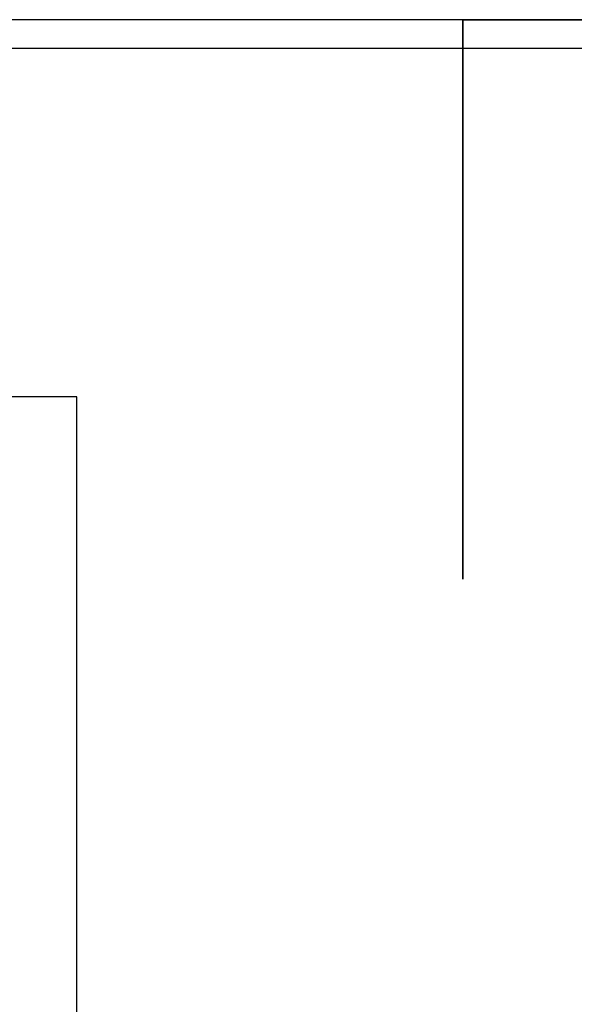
# Model space of a CAD drawing. Header units: metres. Extents: x 0 to 0.84, y 0 to 0.297.
# Tile 8 of 17: x 0.553 to 0.649, y 0.126 to 0.297. Entities that reach past the tile are written whole.
import ezdxf

# ---------------------------------------------------------------- set-up
doc = ezdxf.new("R2010")
doc.units = ezdxf.units.M
doc.linetypes.add('Teckovana 0.5x', pattern=[0.04, 0, -0.04])
doc.layers.add('Standard', color=7, linetype='Continuous', lineweight=25)

msp = doc.modelspace()

# ---------------------------------------------------------------- linework, layer by layer
at = {"layer": 'Standard', "color": 7, "linetype": 'Teckovana 0.5x', "lineweight": 35, "transparency": 33554687}
for p, q in [((0.63, 0), (0.63, 0.297)), ((0.63, 0.297), (0.84, 0.297))]:
    msp.add_line(p, q, dxfattribs=at)
at = {"layer": 'Standard', "color": 7, "linetype": 'Continuous', "lineweight": 25, "transparency": 33554687}
for points in [[(0, 0), (0.84, 0), (0.84, 0.297), (0, 0.297), (0, 0)], [(0.005, 0.005), (0.835, 0.005), (0.835, 0.292), (0.005, 0.292), (0.005, 0.005)]]:
    msp.add_lwpolyline(points, close=True, dxfattribs=at)
msp.add_lwpolyline([(0.05404, 0.0296), (0.56301, 0.0296), (0.56301, 0.2316), (0.05404, 0.2316), (0.05404, 0.0296)], dxfattribs=at)

doc.saveas('drawing.dxf')
